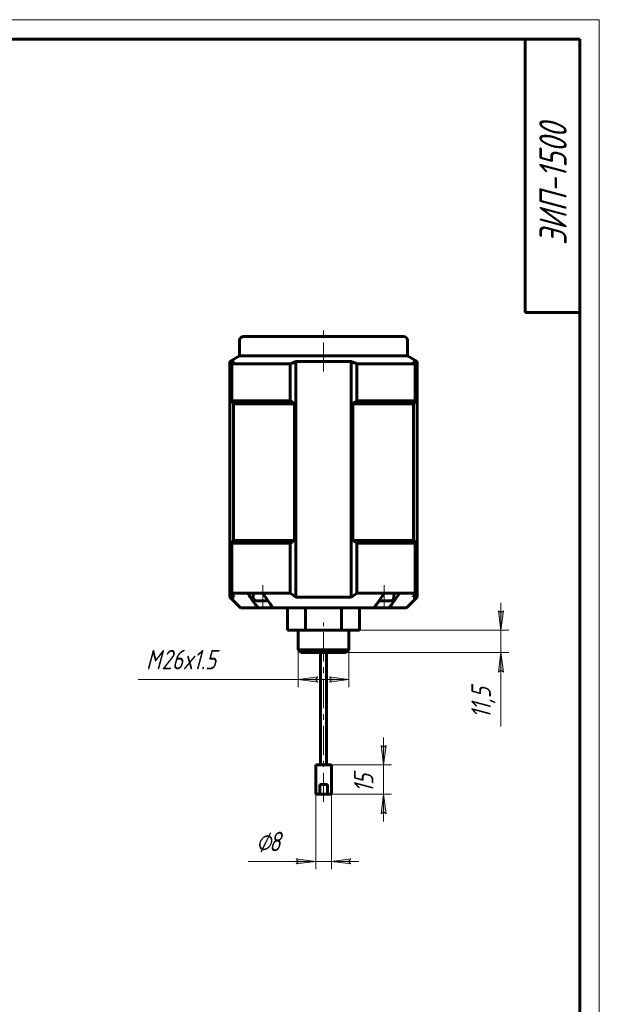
# Model space of a CAD drawing. Header units: millimetres. Extents: x 0 to 297, y 0 to 420.
# Tile 32 of 32: x 148 to 297, y 168 to 420. Entities that reach past the tile are written whole.
import ezdxf

# ---------------------------------------------------------------- set-up
doc = ezdxf.new("R2010")
doc.units = ezdxf.units.MM
for name, pattern in [('K5LT_AXLED', [12, 7.5, -1.5, 1.5, -1.5]), ('K5LT_BASIC', [0]), ('K5LT_THIN', [0])]:
    doc.linetypes.add(name, pattern=pattern)
doc.layers.add('Системный слой', color=7, linetype='Continuous')
doc.layers.add('Системный слой (1)', color=7, linetype='Continuous', true_color=0x6c6c6c)
doc.styles.add('KDIMTEXTSTYLE', font='txt', dxfattribs={"width": 0.96, "oblique": 15, "height": 5})
doc.styles.add('KTEXTSTYLE', font='txt', dxfattribs={"width": 0.96, "height": 5})
doc.dimstyles.new('KDIMSTYLE (0.50)', dxfattribs={"dimtxt": 5, "dimasz": 1, "dimexe": 2, "dimexo": 0, "dimgap": 1, "dimtad": 1, "dimlfac": 2, "dimtxsty": 'KDIMTEXTSTYLE', "dimsah": 1, "dimcen": 0, "dimdle": 1, "dimadec": 0, "dimazin": 0, "dimtfac": 0.667, "dimtmove": 0, "dimatfit": 3, "dimfxl": 1, "dimtvp": 1, "dimtolj": 1, "dimtzin": 0, "dimarcsym": 0})

# ---------------------------------------------------------------- blocks, each defined once
blk = doc.blocks.new('U105')
at = {"layer": 'Системный слой (1)', "color": 143, "linetype": 'K5LT_BASIC', "lineweight": 60, "true_color": 0x33acca}
for p, q in [((220.6, 257.87), (226.35, 257.87)), ((226.35, 257.87), (232.1, 257.87))]:
    blk.add_line(p, q, dxfattribs=at)
blk = doc.blocks.new('U106')
at = {"layer": 'Системный слой (1)', "color": 143, "linetype": 'K5LT_BASIC', "lineweight": 60, "true_color": 0x33acca}
for p, q in [((219.85, 258.62), (226.35, 258.62)), ((226.35, 258.62), (232.85, 258.62))]:
    blk.add_line(p, q, dxfattribs=at)
blk = doc.blocks.new('U107')
at = {"layer": 'Системный слой (1)', "color": 143, "linetype": 'K5LT_BASIC', "lineweight": 60, "true_color": 0x33acca}
for p, q in [((224.35, 229.12), (226.35, 229.12)), ((226.35, 229.12), (228.35, 229.12))]:
    blk.add_line(p, q, dxfattribs=at)
blk = doc.blocks.new('D6')
at = {"layer": 'Системный слой (1)', "color": 7, "linetype": 'K5LT_THIN', "lineweight": 18, "true_color": 0xffffff}
for p, q in [((241.73, 233.62), (241.07, 234.12)), ((242.39, 234.12), (241.73, 233.62)), ((241.07, 216.62), (241.73, 217.12)), ((241.73, 217.12), (242.39, 216.62))]:
    blk.add_line(p, q, dxfattribs=at)
blk.add_wipeout([(240.73, 222.02), (233.35, 222.02), (233.35, 228.46), (240.73, 228.46)]).dxf.layer = 'Системный слой (1)'
at = {"layer": 'Системный слой (1)'}
for points in [[(241.73, 229.12), (242.39, 234.12), (241.73, 233.62), (241.07, 234.12)], [(242.39, 216.62), (241.73, 221.62), (241.07, 216.62), (241.73, 217.12)]]:
    blk.add_hatch(color=7, dxfattribs=at).paths.add_polyline_path(points)
at = {"layer": 'Системный слой (1)', "color": 7, "linetype": 'K5LT_THIN', "lineweight": 18, "true_color": 0xffffff}
for p, q in [((241.73, 229.12), (241.73, 236.12)), ((241.07, 234.12), (241.73, 229.12)), ((241.73, 229.12), (242.39, 234.12)), ((228.35, 229.12), (243.73, 229.12)), ((241.73, 221.62), (241.73, 229.12)), ((228.35, 221.62), (243.73, 221.62)), ((241.73, 221.62), (241.07, 216.62)), ((242.39, 216.62), (241.73, 221.62)), ((241.73, 221.62), (241.73, 214.62))]:
    blk.add_line(p, q, dxfattribs=at)
at = {"layer": 'Системный слой (1)', "color": 7, "insert": (234.14, 222.02), "char_height": 5, "attachment_point": 1, "rotation": 90, "style": 'KTEXTSTYLE'}
blk.add_mtext('\\fArial|b0|c204|p34;\\H5.0;\\W1.000;\\Q15;\\fGOST Type AU|b0|i0|c204|p34;\\Q15;\\W0.960;15', dxfattribs=at)
blk = doc.blocks.new('KDIMARROW_01')
at = {"layer": 'Системный слой'}
blk.add_hatch(color=0, dxfattribs=at).paths.add_polyline_path([(-5, -0.66), (0, 0), (-5, 0.66), (-4.5, 0)])
at = {"layer": 'Системный слой', "color": 0, "linetype": 'K5LT_THIN', "lineweight": 18}
for p, q in [((-4.5, 0), (-5, 0.66)), ((-5, 0.66), (0, 0)), ((0, 0), (-5, -0.66)), ((-5, -0.66), (-4.5, 0))]:
    blk.add_line(p, q, dxfattribs=at)
at = {"layer": 'Системный слой (1)', "color": 0, "linetype": 'K5LT_THIN', "lineweight": 18}
blk.add_line((96.97, 338.87), (96.47, 338.87), dxfattribs=at)
blk = doc.blocks.new('D7')
at = {"layer": 'Системный слой (1)'}
for points in [[(271.79, 263.62), (272.45, 268.62), (271.79, 268.12), (271.13, 268.62)], [(272.45, 252.87), (271.79, 257.87), (271.13, 252.87), (271.79, 253.37)]]:
    blk.add_hatch(color=7, dxfattribs=at).paths.add_polyline_path(points)
at = {"layer": 'Системный слой (1)', "color": 7, "linetype": 'K5LT_THIN', "lineweight": 18, "true_color": 0xffffff}
for p, q in [((271.79, 263.62), (271.79, 270.62)), ((271.79, 268.12), (271.13, 268.62)), ((271.13, 268.62), (271.79, 263.62)), ((271.79, 263.62), (272.45, 268.62)), ((272.45, 268.62), (271.79, 268.12)), ((235.59, 263.62), (273.79, 263.62)), ((271.79, 257.87), (271.79, 263.62)), ((232.1, 257.87), (273.79, 257.87)), ((271.79, 257.87), (271.13, 252.87)), ((272.45, 252.87), (271.79, 257.87)), ((271.79, 257.87), (271.79, 252.87)), ((271.13, 252.87), (271.79, 253.37)), ((271.79, 253.37), (272.45, 252.87))]:
    blk.add_line(p, q, dxfattribs=at)
blk.add_wipeout([(270.79, 240.98), (263.41, 240.98), (263.41, 250.48), (270.79, 250.48)]).dxf.layer = 'Системный слой (1)'
for p, q in [((271.79, 257.87), (271.79, 250.87)), ((271.79, 252.87), (271.79, 238.98))]:
    blk.add_line(p, q, dxfattribs=at)
at = {"layer": 'Системный слой (1)', "color": 7, "insert": (264.21, 240.98), "char_height": 5, "attachment_point": 1, "rotation": 90, "style": 'KTEXTSTYLE'}
blk.add_mtext('\\fArial|b0|c204|p34;\\H5.0;\\W1.000;\\Q15;\\fGOST Type AU|b0|i0|c204|p34;\\Q15;\\W0.960;11,5', dxfattribs=at)
blk = doc.blocks.new('D8')
at = {"layer": 'Системный слой (1)'}
for points in [[(219.35, 203.74), (224.35, 204.4), (219.35, 205.06), (219.85, 204.4)], [(232.85, 204.4), (233.35, 205.06), (228.35, 204.4), (233.35, 203.74)]]:
    blk.add_hatch(color=7, dxfattribs=at).paths.add_polyline_path(points)
at = {"layer": 'Системный слой (1)', "color": 7, "linetype": 'K5LT_THIN', "lineweight": 18, "true_color": 0xffffff}
for p, q in [((224.35, 221.62), (224.35, 202.4)), ((228.35, 221.62), (228.35, 202.4)), ((224.35, 204.4), (219.35, 205.06)), ((219.35, 205.06), (219.85, 204.4)), ((219.85, 204.4), (219.35, 203.74)), ((219.35, 203.74), (224.35, 204.4)), ((224.35, 204.4), (219.35, 204.4)), ((224.35, 204.4), (228.35, 204.4)), ((233.35, 205.06), (228.35, 204.4)), ((228.35, 204.4), (233.35, 203.74)), ((228.35, 204.4), (235.35, 204.4)), ((232.85, 204.4), (233.35, 205.06)), ((233.35, 203.74), (232.85, 204.4))]:
    blk.add_line(p, q, dxfattribs=at)
blk.add_wipeout([(209.05, 205.4), (209.05, 212.78), (217.02, 212.78), (217.02, 205.4)]).dxf.layer = 'Системный слой (1)'
for p, q in [((219.35, 204.4), (207.05, 204.4)), ((224.35, 204.4), (217.35, 204.4))]:
    blk.add_line(p, q, dxfattribs=at)
at = {"layer": 'Системный слой (1)', "color": 7, "char_height": 5, "attachment_point": 1, "style": 'KTEXTSTYLE'}
for s, insert in [('\\fArial|b0|c204|p34;\\H5.0;\\W1.000;\\Q15;\\fGOST Type AU|b0|i0|c204|p34;\\Q15;\\W0.960;⌀', (209.05, 211.99)), ('\\fArial|b0|c204|p34;\\H5.0;\\W1.000;\\Q15;\\fGOST Type AU|b0|i0|c204|p34;\\Q15;\\W0.960;8', (212.36, 211.99))]:
    blk.add_mtext(s, dxfattribs=dict(at, insert=insert))
blk = doc.blocks.new('D9')
at = {"layer": 'Системный слой (1)'}
for points in [[(224.35, 251), (224.85, 251.66), (219.85, 251), (224.85, 250.34)], [(227.85, 250.34), (232.85, 251), (227.85, 251.66), (228.35, 251)]]:
    blk.add_hatch(color=7, dxfattribs=at).paths.add_polyline_path(points)
at = {"layer": 'Системный слой (1)', "color": 7, "linetype": 'K5LT_THIN', "lineweight": 18, "true_color": 0xffffff}
for p, q in [((219.85, 258.62), (219.85, 249)), ((232.85, 258.62), (232.85, 249)), ((219.85, 251), (203.86, 251)), ((219.85, 251), (224.85, 251.66)), ((224.85, 250.34), (219.85, 251)), ((219.85, 251), (232.85, 251)), ((224.85, 251.66), (224.35, 251)), ((224.35, 251), (224.85, 250.34)), ((228.35, 251), (227.85, 251.66)), ((227.85, 251.66), (232.85, 251)), ((232.85, 251), (227.85, 250.34)), ((227.85, 250.34), (228.35, 251))]:
    blk.add_line(p, q, dxfattribs=at)
blk.add_wipeout([(180.86, 252), (180.86, 259.38), (201.02, 259.38), (201.02, 252)]).dxf.layer = 'Системный слой (1)'
blk.add_line((203.86, 251), (178.86, 251), dxfattribs=at)
at = {"layer": 'Системный слой (1)', "color": 7, "char_height": 5, "attachment_point": 1, "style": 'KTEXTSTYLE'}
for s, insert in [('\\fArial|b0|c204|p34;\\H5.0;\\W1.000;\\Q15;\\fGOST Type AU|b0|i0|c204|p34;\\Q15;\\W0.960;M', (180.86, 258.59)), ('\\fArial|b0|c204|p34;\\H5.0;\\W1.000;\\Q15;\\fGOST Type AU|b0|i0|c204|p34;\\Q15;\\W0.960;26x1.5', (184.83, 258.59))]:
    blk.add_mtext(s, dxfattribs=dict(at, insert=insert))
blk = doc.blocks.new('U214')
at = {"color": 7, "linetype": 'K5LT_THIN', "lineweight": 18, "true_color": 0xffffff}
for p, q in [((0, 420), (297, 420)), ((297, 420), (297, 0))]:
    blk.add_line(p, q, dxfattribs=at)
at = {"color": 143, "linetype": 'K5LT_BASIC', "lineweight": 60, "true_color": 0x33acca}
for p, q in [((20, 415), (292, 415)), ((278, 345), (278, 415)), ((292, 415), (292, 5)), ((292, 345), (278, 345))]:
    blk.add_line(p, q, dxfattribs=at)
at = {"color": 7, "insert": (281.64, 362.24), "char_height": 7, "attachment_point": 1, "rotation": 90, "style": 'KTEXTSTYLE'}
blk.add_mtext('\\fArial|b0|c204|p34;\\H5.0;\\W1.000;\\Q15;\\fGOST Type AU|b0|i0|c204|p34;\\Q15;\\W0.960;\\H7.00;ЭИП-1500', dxfattribs=at)

msp = doc.modelspace()

# ---------------------------------------------------------------- linework, layer by layer
at = {"layer": 'Системный слой (1)', "color": 30, "linetype": 'K5LT_AXLED', "lineweight": 18, "true_color": 0xff8000}
for p, q in [((226.3507, 329.8526), (226.3507, 340.8733)), ((210.7944, 269.1733), (210.7944, 275.1233)), ((241.9071, 269.1733), (241.9071, 275.1233)), ((226.3507, 219.6233), (226.3507, 265.6233))]:
    msp.add_line(p, q, dxfattribs=at)
at = {"layer": 'Системный слой (1)', "color": 143, "linetype": 'K5LT_BASIC', "lineweight": 60, "true_color": 0x33acca}
for p, q in [((205.8507, 338.8733), (246.8507, 338.8733)), ((204.8507, 337.8733), (204.8507, 333.8733)), ((247.8507, 337.8733), (247.8507, 333.8733)), ((204.8507, 333.8733), (202.3507, 332.43)), ((204.8507, 333.8733), (247.8507, 333.8733)), ((247.8507, 333.8733), (250.3507, 332.43)), ((202.3507, 272.1233), (202.3507, 332.43)), ((202.3507, 332.43), (203.4281, 332.43)), ((202.8459, 322.3733), (202.8459, 331.8526)), ((202.8459, 331.8526), (217.8347, 331.8526)), ((217.8347, 322.3733), (217.8347, 331.8526)), ((219.2405, 272.1233), (219.2405, 332.43)), ((219.2405, 332.43), (233.461, 332.43)), ((233.461, 272.1233), (233.461, 332.43)), ((234.8667, 331.8526), (249.8556, 331.8526)), ((234.8667, 322.3733), (234.8667, 331.8526)), ((249.2733, 332.43), (250.3507, 332.43)), ((249.8556, 322.3733), (249.8556, 331.8526)), ((250.3507, 272.1233), (250.3507, 332.43)), ((202.8459, 322.3733), (217.8347, 322.3733)), ((203.2796, 321.6233), (218.8818, 321.6233)), ((203.2796, 321.6233), (203.2796, 286.6233)), ((218.8818, 321.6233), (218.8818, 286.6233)), ((233.8196, 321.6233), (233.8196, 286.6233)), ((233.8196, 321.6233), (249.4219, 321.6233)), ((234.8667, 322.3733), (249.8556, 322.3733)), ((249.4219, 321.6233), (249.4219, 286.6233)), ((202.8459, 285.8733), (217.8347, 285.8733)), ((202.8459, 273.1233), (202.8459, 285.8733)), ((203.2796, 286.6233), (218.8818, 286.6233)), ((217.8347, 273.1233), (217.8347, 285.8733)), ((233.8196, 286.6233), (249.4219, 286.6233)), ((234.8667, 285.8733), (249.8556, 285.8733)), ((234.8667, 273.1233), (234.8667, 285.8733)), ((249.8556, 273.1233), (249.8556, 285.8733)), ((202.8459, 273.1233), (206.8358, 273.1233)), ((206.8358, 273.1233), (210.7249, 273.1233)), ((208.3419, 272.0341), (208.2944, 273.1233)), ((210.7249, 273.1233), (217.8347, 273.1233)), ((234.8667, 273.1233), (241.9766, 273.1233)), ((241.9766, 273.1233), (245.8657, 273.1233)), ((244.3595, 272.0341), (244.4071, 273.1233)), ((245.8657, 273.1233), (249.8556, 273.1233)), ((202.3507, 272.1233), (203.4281, 272.1233)), ((202.3507, 272.1233), (205.1007, 269.3733)), ((209.2411, 271.1733), (212.1129, 271.1733)), ((219.2405, 272.1233), (233.461, 272.1233)), ((240.5886, 271.1733), (243.4604, 271.1733)), ((250.3507, 272.1233), (247.6007, 269.3733)), ((249.2733, 272.1233), (250.3507, 272.1233)), ((205.1007, 269.3733), (209.602, 269.3733)), ((209.602, 269.3733), (213.2724, 269.3733)), ((213.2724, 269.3733), (239.429, 269.3733)), ((217.1131, 263.6233), (217.1131, 269.3733)), ((221.7319, 263.6233), (221.7319, 269.3733)), ((230.9695, 263.6233), (230.9695, 269.3733)), ((235.5883, 263.6233), (235.5883, 269.3733)), ((239.429, 269.3733), (243.0995, 269.3733)), ((243.0995, 269.3733), (247.6007, 269.3733)), ((217.1131, 263.6233), (221.7319, 263.6233)), ((219.8507, 258.6233), (219.8507, 263.6233)), ((221.7319, 263.6233), (230.9695, 263.6233)), ((230.9695, 263.6233), (235.5883, 263.6233)), ((232.8507, 258.6233), (232.8507, 263.6233)), ((219.8507, 258.6233), (220.6007, 257.8733)), ((225.6007, 229.1233), (225.6007, 257.8733)), ((227.1007, 229.1233), (227.1007, 257.8733)), ((232.8507, 258.6233), (232.1007, 257.8733)), ((224.3507, 221.6233), (224.3507, 229.1233)), ((228.3507, 221.6233), (228.3507, 229.1233)), ((225.3825, 224.1233), (226.3507, 224.1233)), ((225.3825, 221.6233), (225.3825, 224.1233)), ((226.3507, 224.1233), (227.319, 224.1233)), ((227.319, 221.6233), (227.319, 224.1233)), ((224.3507, 221.6233), (225.3825, 221.6233)), ((225.3825, 221.6233), (227.319, 221.6233)), ((227.319, 221.6233), (228.3507, 221.6233))]:
    msp.add_line(p, q, dxfattribs=at)
for centre, radius, start, end in [((205.8507, 337.8733), 1, 90, 180), ((246.8507, 337.8733), 1, 0, 90), ((209.2411, 272.0733), 0.9, 182.5, 270), ((243.4604, 272.0733), 0.9, 270, 357.5)]:
    msp.add_arc(centre, radius, start, end, dxfattribs=at)
for points in [[(203.4281, 332.43), (203.2334, 332.2421), (203.0393, 332.0495), (202.8459, 331.8526)], [(219.2405, 332.43), (218.7703, 332.2421), (218.3018, 332.0495), (217.8347, 331.8526)], [(233.461, 332.43), (233.9312, 332.2421), (234.3997, 332.0495), (234.8667, 331.8526)], [(249.2733, 332.43), (249.4681, 332.2421), (249.6621, 332.0495), (249.8556, 331.8526)], [(203.2796, 321.6233), (203.1341, 321.8699), (202.9896, 322.12), (202.8459, 322.3733)], [(218.8818, 321.6233), (218.5307, 321.8699), (218.1817, 322.12), (217.8347, 322.3733)], [(233.8196, 321.6233), (234.1708, 321.8699), (234.5197, 322.12), (234.8667, 322.3733)], [(249.4219, 321.6233), (249.5673, 321.8699), (249.7118, 322.12), (249.8556, 322.3733)], [(203.2796, 286.6233), (203.1341, 286.3768), (202.9896, 286.1267), (202.8459, 285.8733)], [(218.8818, 286.6233), (218.5307, 286.3768), (218.1817, 286.1267), (217.8347, 285.8733)], [(233.8196, 286.6233), (234.1708, 286.3768), (234.5197, 286.1267), (234.8667, 285.8733)], [(249.4219, 286.6233), (249.5673, 286.3768), (249.7118, 286.1267), (249.8556, 285.8733)], [(203.4281, 272.1233), (203.2324, 272.4502), (203.0384, 272.7839), (202.8459, 273.1233)], [(208.8498, 270.2945), (208.1782, 271.237), (207.5069, 272.18), (206.8358, 273.1233)], [(212.7389, 270.2945), (212.0673, 271.237), (211.396, 272.18), (210.7249, 273.1233)], [(219.2405, 272.1233), (218.768, 272.4502), (218.2996, 272.7839), (217.8347, 273.1233)], [(233.461, 272.1233), (233.9334, 272.4502), (234.4018, 272.7839), (234.8667, 273.1233)], [(239.9625, 270.2945), (240.6342, 271.237), (241.3055, 272.18), (241.9766, 273.1233)], [(243.8516, 270.2945), (244.5233, 271.237), (245.1946, 272.18), (245.8657, 273.1233)], [(249.2733, 272.1233), (249.469, 272.4502), (249.663, 272.7839), (249.8556, 273.1233)]]:
    msp.add_open_spline(points, degree=3, dxfattribs=at)
for points, knots in [([(209.602, 269.3733), (209.5088, 269.4743), (209.3284, 269.678), (209.0768, 269.9861), (208.923, 270.1918), (208.8498, 270.2945)], [0, 0, 0, 0, 1.9907027, 3.99061173, 6, 6, 6, 6]), ([(212.7389, 270.2945), (212.818, 270.1836), (212.956, 269.9756), (213.1325, 269.6686), (213.2284, 269.4725), (213.2724, 269.3733)], [0, 0, 0, 0, 2.16084832, 4.05413264, 6, 6, 6, 6]), ([(239.429, 269.3733), (239.4738, 269.4743), (239.5736, 269.678), (239.752, 269.9861), (239.8893, 270.1918), (239.9625, 270.2945)], [0, 0, 0, 0, 1.9907027, 3.99061173, 6, 6, 6, 6]), ([(243.0995, 269.3733), (243.2061, 269.489), (243.3928, 269.701), (243.6413, 270.0082), (243.784, 270.1996), (243.8516, 270.2945)], [0, 0, 0, 0, 2.26884614, 4.15228503, 6, 6, 6, 6])]:
    msp.add_open_spline(points, degree=3, knots=knots, dxfattribs=at)

# ---------------------------------------------------------------- block references
at = {"layer": 'Системный слой (1)'}
for name in ['U106', 'U105', 'U107']:
    msp.add_blockref(name, (0, 0), dxfattribs=at)

# ---------------------------------------------------------------- next in the draw order: dimensions: what is measured, and where the dimension line sits
at = {"layer": 'Системный слой (1)', "color": 7}
for base, p1, p2, override, picture, middle in [((271.7931, 257.8733), (235.5883, 263.6233), (232.1007, 257.8733), {"dimexo": 0, "dimtoh": 1, "dimpost": '\\fGOST Type AU|b0|c204|p34;\\H5.0;\\W0.960;\\Q15;<>', "dimblk1": 'KDIMARROW_01', "dimblk2": 'KDIMARROW_01', "dimse1": 0, "dimse2": 0, "dimclrt": 7, "dimtol": 1, "dimtp": 0, "dimtm": 0, "dimtdec": 5, "dimtmove": 1, "dimtolj": 1}, 'D7', (271.7931, 245.9259)), ((241.7312, 221.6233), (228.3507, 229.1233), (228.3507, 221.6233), {"dimexo": 0, "dimpost": '\\fGOST Type AU|b0|c204|p34;\\H5.0;\\W0.960;\\Q15;<>', "dimblk1": 'KDIMARROW_01', "dimblk2": 'KDIMARROW_01', "dimse1": 0, "dimse2": 0, "dimclrt": 7, "dimtol": 1, "dimtp": 0, "dimtm": 0, "dimtdec": 5, "dimtolj": 1}, 'D6', (241.7312, 225.3733))]:
    dim = msp.add_linear_dim(base=base, p1=p1, p2=p2, angle=90, dimstyle='KDIMSTYLE (0.50)', override=override, dxfattribs=at)
    dim.commit()
    dim.dimension.update_dxf_attribs({"geometry": picture, "text_midpoint": middle, "dimtype": 160})

# ---------------------------------------------------------------- next in the draw order: dimensions: what is measured, and where the dimension line sits
dim = msp.add_linear_dim(base=(219.8507, 250.9983), p1=(232.8507, 258.6233), p2=(219.8507, 258.6233), angle=180, dimstyle='KDIMSTYLE (0.50)', override={"dimexo": 0, "dimtoh": 1, "dimpost": '\\fGOST Type AU|b0|c204|p34;\\H5.0;\\W0.960;\\Q15;М<>\\fGOST Type AU|b0|c204|p34;\\H5.0;\\W0.960;\\Q15;\\fGOST Type AU|b0|i0|c204|p34;\\Q15;x1.5', "dimblk1": 'KDIMARROW_01', "dimblk2": 'KDIMARROW_01', "dimse1": 0, "dimse2": 0, "dimclrt": 7, "dimtol": 1, "dimtp": 0, "dimtm": 0, "dimtdec": 5, "dimtmove": 1, "dimtolj": 1}, dxfattribs=at)
dim.commit()
dim.dimension.update_dxf_attribs({"geometry": 'D9', "text_midpoint": (191.3596, 250.9983), "dimtype": 160})
dim = msp.add_linear_dim(base=(224.3507, 204.3999), p1=(228.3507, 221.6233), p2=(224.3507, 221.6233), dimstyle='KDIMSTYLE (0.50)', override={"dimexo": 0, "dimtoh": 1, "dimpost": '\\fGOST Type AU|b0|c204|p34;\\H5.0;\\W0.960;\\Q15;∅<>', "dimblk1": 'KDIMARROW_01', "dimblk2": 'KDIMARROW_01', "dimse1": 0, "dimse2": 0, "dimclrt": 7, "dimtol": 1, "dimtp": 0, "dimtm": 0, "dimtdec": 5, "dimtmove": 1, "dimtolj": 1}, dxfattribs=at)
dim.commit()
dim.dimension.update_dxf_attribs({"geometry": 'D8', "text_midpoint": (213.1996, 204.3999), "dimtype": 160})

# ---------------------------------------------------------------- next in the draw order: block references
msp.add_blockref('U214', (0, 0))

doc.saveas('drawing.dxf')
